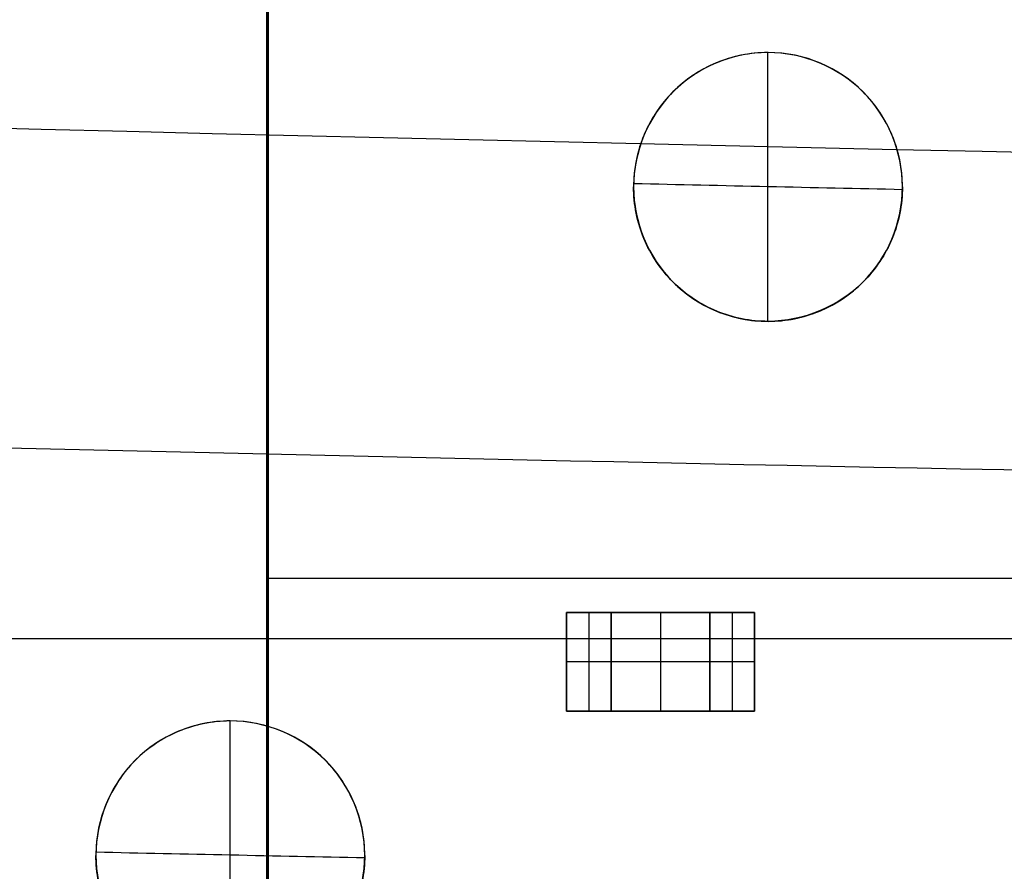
# Model space of a CAD drawing. Header units: millimetres. Extents: x -68 to 68, y -70 to 54.
# Tile 20 of 83: x -52.18 to -46.68, y -27.97 to -23.22. Entities that reach past the tile are written whole.
import ezdxf

# ---------------------------------------------------------------- set-up
doc = ezdxf.new("R2010")
doc.units = ezdxf.units.MM
doc.layers.add('Layer 01', color=7, linetype='Continuous', true_color=0x000000)

# ---------------------------------------------------------------- blocks, each defined once
blk = doc.blocks.new('Extruded-10.step')
at = {"layer": 'Layer 01', "color": 9, "true_color": 0xc0c0c0}
for p, q in [((-0.125, -0.275, 0.175), (-0.125, 0.275, 0.175)), ((-0.125, 0.275, 0.175), (0.125, 0.275, 0.175)), ((0, 0.275, 0.35), (0, 0.275)), ((0, 0.275), (0, -0.275)), ((0, 0.275, 0.35), (0, -0.275, 0.35)), ((0.125, -0.275, 0.175), (0.125, 0.275, 0.175)), ((-0.125, 0), (-0.125, 0, 0.35)), ((0.125, 0), (-0.125, 0)), ((0.125, 0, 0.35), (-0.125, 0, 0.35)), ((0.125, 0), (0.125, 0, 0.35)), ((-0.125, -0.275, 0.175), (0.125, -0.275, 0.175)), ((0, -0.275, 0.35), (0, -0.275))]:
    blk.add_line(p, q, dxfattribs=at)
for points in [[(-0.125, -0.275), (-0.125, 0), (-0.125, 0.275)], [(-0.125, 0.275, 0.35), (-0.125, 0, 0.35), (-0.125, -0.275, 0.35)], [(-0.125, 0.275), (-0.125, 0.275, 0.175), (-0.125, 0.275, 0.35)], [(-0.125, 0.275), (0, 0.275), (0.125, 0.275)], [(0.125, 0.275, 0.35), (0, 0.275, 0.35), (-0.125, 0.275, 0.35)], [(0.125, 0.275), (0.125, 0), (0.125, -0.275)], [(0.125, 0.275, 0.35), (0.125, 0.275, 0.175), (0.125, 0.275)], [(0.125, -0.275, 0.35), (0.125, 0, 0.35), (0.125, 0.275, 0.35)], [(-0.125, -0.275, 0.35), (-0.125, -0.275, 0.175), (-0.125, -0.275)], [(0.125, -0.275), (0, -0.275), (-0.125, -0.275)], [(-0.125, -0.275, 0.35), (0, -0.275, 0.35), (0.125, -0.275, 0.35)], [(0.125, -0.275, 0.35), (0.125, -0.275, 0.175), (0.125, -0.275)]]:
    blk.add_open_spline(points, degree=2, dxfattribs=at)
blk = doc.blocks.new('6272060224.step')
at = {"layer": 'Layer 01'}
blk.add_blockref('Extruded-10.step', (0, 0), dxfattribs=at)
blk = doc.blocks.new('Extruded-9.step')
at = {"layer": 'Layer 01', "color": 9, "true_color": 0xcfc9b5}
for p, q in [((-0.275, -0.275, 0.175), (-0.275, 0.275, 0.175)), ((-0.275, 0.275, 0.175), (0.275, 0.275, 0.175)), ((0, 0.275, 0.35), (0, 0.275)), ((0, 0.275), (0, -0.275)), ((0, 0.275, 0.35), (0, -0.275, 0.35)), ((0.275, -0.275, 0.175), (0.275, 0.275, 0.175)), ((-0.275, 0), (-0.275, 0, 0.35)), ((0.275, 0), (-0.275, 0)), ((0.275, 0, 0.35), (-0.275, 0, 0.35)), ((0.275, 0), (0.275, 0, 0.35)), ((-0.275, -0.275, 0.175), (0.275, -0.275, 0.175)), ((0, -0.275, 0.35), (0, -0.275))]:
    blk.add_line(p, q, dxfattribs=at)
for points in [[(-0.275, -0.275), (-0.275, 0), (-0.275, 0.275)], [(-0.275, 0.275, 0.35), (-0.275, 0, 0.35), (-0.275, -0.275, 0.35)], [(-0.275, 0.275), (-0.275, 0.275, 0.175), (-0.275, 0.275, 0.35)], [(-0.275, 0.275), (0, 0.275), (0.275, 0.275)], [(0.275, 0.275, 0.35), (0, 0.275, 0.35), (-0.275, 0.275, 0.35)], [(0.275, 0.275), (0.275, 0), (0.275, -0.275)], [(0.275, 0.275, 0.35), (0.275, 0.275, 0.175), (0.275, 0.275)], [(0.275, -0.275, 0.35), (0.275, 0, 0.35), (0.275, 0.275, 0.35)], [(-0.275, -0.275, 0.35), (-0.275, -0.275, 0.175), (-0.275, -0.275)], [(0.275, -0.275), (0, -0.275), (-0.275, -0.275)], [(-0.275, -0.275, 0.35), (0, -0.275, 0.35), (0.275, -0.275, 0.35)], [(0.275, -0.275, 0.35), (0.275, -0.275, 0.175), (0.275, -0.275)]]:
    blk.add_open_spline(points, degree=2, dxfattribs=at)
blk = doc.blocks.new('6272059984.step')
at = {"layer": 'Layer 01'}
blk.add_blockref('Extruded-9.step', (0, 0), dxfattribs=at)
blk = doc.blocks.new('R3.step')
at = {"layer": 'Layer 01'}
for name, p in [('6272060224.step', (11, -46.8)), ('6272059984.step', (11.4, -46.8)), ('6272060224.step', (11.8, -46.8))]:
    blk.add_blockref(name, p, dxfattribs=at)
blk = doc.blocks.new('MC403-X_A_090322_MultipleBody.step')
at = {"layer": 'Layer 01'}
blk.add_blockref('R3.step', (0, 0), dxfattribs=at)
blk = doc.blocks.new('MC403-X_A_090322_MultipleBody 090322')
at = {"layer": 'Layer 01'}
blk.add_blockref('MC403-X_A_090322_MultipleBody.step', (0, 0), dxfattribs=at)
blk = doc.blocks.new('TRO-13-001 MC403 CASTING270122')
at = {"layer": 'Layer 01', "color": 7, "true_color": 0xdde8ff}
for p, q in [((-50.792, -44.3347, -12.35), (-50.792, -8.3347, -12.35)), ((-50.7973, -26.3347, -12.5), (-50.7868, -26.3347, -12.2)), ((-39.2973, -26.3347, -12.2), (-50.7868, -26.3347, -12.2)), ((-21.2, -26.6713, -9.5), (-57.352, -26.6713, -9.5))]:
    blk.add_line(p, q, dxfattribs=at)
for points in [[(-50.7973, -8.3347, -12.5), (-50.7973, -26.3347, -12.5), (-50.7973, -44.3347, -12.5)], [(-50.7868, -44.3347, -12.2), (-50.7868, -26.3347, -12.2), (-50.7868, -8.3347, -12.2)]]:
    blk.add_open_spline(points, degree=2, dxfattribs=at)
blk = doc.blocks.new('TRO-13-003 MC403 FRONT CASING270122')
at = {"layer": 'Layer 01', "color": 254, "true_color": 0xcad1ee}
for p, q in [((-48, -23.4, 19.2909), (-48, -23.4, 19.5919)), ((-48, -24.9, 19.1902), (-48, -24.9, 19.4912)), ((-51, -27.13, 18.9), (-51, -27.13, 19.201))]:
    blk.add_line(p, q, dxfattribs=at)
for centre, start, end in [((-48, -24.15, 19.4052), 0, 180), ((-48, -24.15, 19.3773), 180, 0), ((-51, -27.88, 19.0138), 0, 180), ((-51, -27.88, 18.9868), 180, 0)]:
    blk.add_arc(centre, 0.75, start, end, dxfattribs=at)
for points, knots in [([(-47.25, -24.15, 19.5753), (-47.25, -23.9519, 19.5886), (-47.3314, -23.7576, 19.598), (-47.6092, -23.4805, 19.6042), (-47.8041, -23.3995, 19.6008), (-48.1007, -23.4002, 19.5873), (-48.1982, -23.42, 19.5815), (-48.3792, -23.4956, 19.5682), (-48.4624, -23.5515, 19.5606), (-48.6691, -23.7589, 19.5372), (-48.75, -23.9543, 19.5203), (-48.75, -24.15, 19.5072)], [-2.408645, -2.408645, -2.408645, -2.408645, -1.806484, -1.806484, -1.204322, -1.204322, -0.903242, -0.903242, -0.602161, -0.602161, 0, 0, 0, 0]), ([(-47.25, -24.15, 19.2743), (-47.25, -24.051, 19.281), (-47.2695, -23.9537, 19.2866), (-47.3448, -23.7719, 19.2955), (-47.4007, -23.6886, 19.2986), (-47.6087, -23.4808, 19.3032), (-47.805, -23.3998, 19.2998), (-48.0988, -23.4001, 19.2864), (-48.197, -23.4197, 19.2806), (-48.3785, -23.4951, 19.2672), (-48.4609, -23.5501, 19.2598), (-48.6007, -23.6902, 19.244), (-48.6555, -23.7726, 19.2359), (-48.7306, -23.9541, 19.2203), (-48.75, -24.0522, 19.2128), (-48.75, -24.15, 19.2062)], [0, 0, 0, 0, 0.298292, 0.298292, 0.596584, 0.596584, 1.193167, 1.193167, 1.491459, 1.491459, 1.789751, 1.789751, 2.088042, 2.088042, 2.386334, 2.386334, 2.386334, 2.386334]), ([(-47.25, -24.15, 19.5753), (-47.25, -24.249, 19.5687), (-47.2695, -24.3462, 19.5613), (-47.3446, -24.5276, 19.5457), (-47.4002, -24.6107, 19.5377), (-47.6073, -24.8182, 19.5144), (-47.8029, -24.8996, 19.5002), (-48.0964, -24.9002, 19.4868), (-48.195, -24.8809, 19.4836), (-48.3768, -24.8059, 19.4803), (-48.4598, -24.7508, 19.4802), (-48.6, -24.6107, 19.4832), (-48.6552, -24.528, 19.4862), (-48.7306, -24.346, 19.4949), (-48.75, -24.2479, 19.5006), (-48.75, -24.15, 19.5072)], [0, 0, 0, 0, 0.298269, 0.298269, 0.596538, 0.596538, 1.193077, 1.193077, 1.491346, 1.491346, 1.789615, 1.789615, 2.087884, 2.087884, 2.386153, 2.386153, 2.386153, 2.386153]), ([(-48.75, -24.15, 19.2062), (-48.75, -24.3456, 19.1931), (-48.6689, -24.5416, 19.1837), (-48.4613, -24.7494, 19.1793), (-48.3778, -24.8053, 19.1793), (-48.1961, -24.8806, 19.1826), (-48.0985, -24.9001, 19.1857), (-47.9005, -24.8999, 19.1947), (-47.8031, -24.8804, 19.2004), (-47.6215, -24.8049, 19.2137), (-47.5386, -24.7493, 19.2212), (-47.3313, -24.5419, 19.2444), (-47.25, -24.348, 19.2611), (-47.25, -24.15, 19.2743)], [0, 0, 0, 0, 0.599335, 0.599335, 0.899002, 0.899002, 1.198669, 1.198669, 1.498336, 1.498336, 1.798004, 1.798004, 2.397338, 2.397338, 2.397338, 2.397338]), ([(-1.1158, -26.0795, 20.5012), (-12.0583, -26.078, 20.4897), (-23.0007, -26.0528, 20.31), (-33.9999, -25.9259, 19.9653), (-34.0566, -25.9253, 19.9635), (-44.4284, -25.8047, 19.6369), (-54.7435, -25.5946, 19.1672), (-65.0587, -25.2297, 18.5569)], [68.716929, 68.716929, 68.716929, 68.716929, 101.592686, 101.592686, 101.763054, 101.763054, 132.754019, 132.754019, 132.754019, 132.754019]), ([(-50.25, -27.88, 19.1866), (-50.25, -27.6819, 19.1999), (-50.3314, -27.4876, 19.2091), (-50.6093, -27.2104, 19.2144), (-50.8042, -27.1295, 19.2105), (-51.1008, -27.1303, 19.1961), (-51.1983, -27.1501, 19.1901), (-51.3793, -27.2256, 19.1763), (-51.4624, -27.2815, 19.1685), (-51.6691, -27.4889, 19.1445), (-51.75, -27.6843, 19.1274), (-51.75, -27.88, 19.1142)], [-2.408811, -2.408811, -2.408811, -2.408811, -1.806608, -1.806608, -1.204405, -1.204405, -0.903304, -0.903304, -0.602203, -0.602203, 0, 0, 0, 0]), ([(-50.25, -27.88, 18.8856), (-50.25, -27.7809, 18.8922), (-50.2695, -27.6837, 18.8978), (-50.3449, -27.5019, 18.9065), (-50.4007, -27.4186, 18.9094), (-50.6088, -27.2108, 18.9134), (-50.8051, -27.1297, 18.9094), (-51.0989, -27.1301, 18.8952), (-51.1971, -27.1497, 18.8892), (-51.3786, -27.2251, 18.8753), (-51.4609, -27.2801, 18.8676), (-51.6007, -27.4202, 18.8514), (-51.6555, -27.5026, 18.8432), (-51.7306, -27.6841, 18.8273), (-51.75, -27.7822, 18.8198), (-51.75, -27.88, 18.8132)], [0, 0, 0, 0, 0.298312, 0.298312, 0.596623, 0.596623, 1.193247, 1.193247, 1.491559, 1.491559, 1.78987, 1.78987, 2.088182, 2.088182, 2.386494, 2.386494, 2.386494, 2.386494]), ([(-50.25, -27.88, 19.1866), (-50.25, -27.9791, 19.18), (-50.2695, -28.0762, 19.1725), (-50.3446, -28.2576, 19.1568), (-50.4002, -28.3407, 19.1485), (-50.6073, -28.5482, 19.1247), (-50.8028, -28.6296, 19.1099), (-51.0964, -28.6302, 19.0957), (-51.1949, -28.6109, 19.0922), (-51.3768, -28.5359, 19.0884), (-51.4597, -28.4808, 19.0881), (-51.6, -28.3408, 19.0906), (-51.6552, -28.258, 19.0935), (-51.7306, -28.076, 19.102), (-51.75, -27.9779, 19.1077), (-51.75, -27.88, 19.1142)], [0, 0, 0, 0, 0.298288, 0.298288, 0.596576, 0.596576, 1.193152, 1.193152, 1.49144, 1.49144, 1.789728, 1.789728, 2.088016, 2.088016, 2.386304, 2.386304, 2.386304, 2.386304]), ([(-51.75, -27.88, 18.8132), (-51.75, -28.0756, 18.8001), (-51.6689, -28.2717, 18.7909), (-51.4612, -28.4795, 18.7871), (-51.3777, -28.5354, 18.7874), (-51.196, -28.6106, 18.7912), (-51.0984, -28.6301, 18.7946), (-50.9004, -28.6299, 18.8041), (-50.8031, -28.6103, 18.8101), (-50.6215, -28.5349, 18.8239), (-50.5385, -28.4793, 18.8316), (-50.3313, -28.2719, 18.8554), (-50.25, -28.0781, 18.8723), (-50.25, -27.88, 18.8856)], [0, 0, 0, 0, 0.599376, 0.599376, 0.899063, 0.899063, 1.198751, 1.198751, 1.498439, 1.498439, 1.798127, 1.798127, 2.397502, 2.397502, 2.397502, 2.397502])]:
    blk.add_open_spline(points, degree=3, knots=knots, dxfattribs=at)
for points, degree in [([(-48.0024, -23.4, 19.2908), (-48.0024, -23.9, 19.2572), (-48.0024, -24.4, 19.2237), (-48.0024, -24.9, 19.1901)], 3), ([(-2.4141, -24.3453, 17.6087), (-22.7797, -24.3365, 17.5626), (-43.1454, -24.2071, 16.9345), (-63.5114, -23.4804, 15.7562)], 3), ([(-48.75, -24.15, 19.5072), (-48.75, -24.15, 19.3567), (-48.75, -24.15, 19.2062)], 2), ([(-47.2502, -24.1652, 19.2733), (-47.75, -24.1545, 19.2517), (-48.2499, -24.1434, 19.2297), (-48.7498, -24.1321, 19.2074)], 3), ([(-47.25, -24.15, 19.2743), (-47.25, -24.15, 19.4248), (-47.25, -24.15, 19.5753)], 2), ([(-51.0024, -27.13, 18.8999), (-51.0024, -27.63, 18.8663), (-51.0024, -28.13, 18.8328), (-51.0024, -28.63, 18.7992)], 3), ([(-51.75, -27.88, 19.1142), (-51.75, -27.88, 18.9637), (-51.75, -27.88, 18.8132)], 2), ([(-50.2501, -27.8943, 18.8846), (-50.75, -27.8841, 18.8615), (-51.2499, -27.8736, 18.8381), (-51.7498, -27.8629, 18.8144)], 3), ([(-50.25, -27.88, 18.8856), (-50.25, -27.88, 19.0361), (-50.25, -27.88, 19.1866)], 2)]:
    blk.add_open_spline(points, degree=degree, dxfattribs=at)

msp = doc.modelspace()

# ---------------------------------------------------------------- block references
at = {"layer": 'Layer 01'}
for name, p in [('TRO-13-001 MC403 CASTING270122', (0, 0)), ('TRO-13-003 MC403 FRONT CASING270122', (0, 0)), ('MC403-X_A_090322_MultipleBody 090322', (-60, 20, 1.6014))]:
    msp.add_blockref(name, p, dxfattribs=at)

doc.saveas('drawing.dxf')
